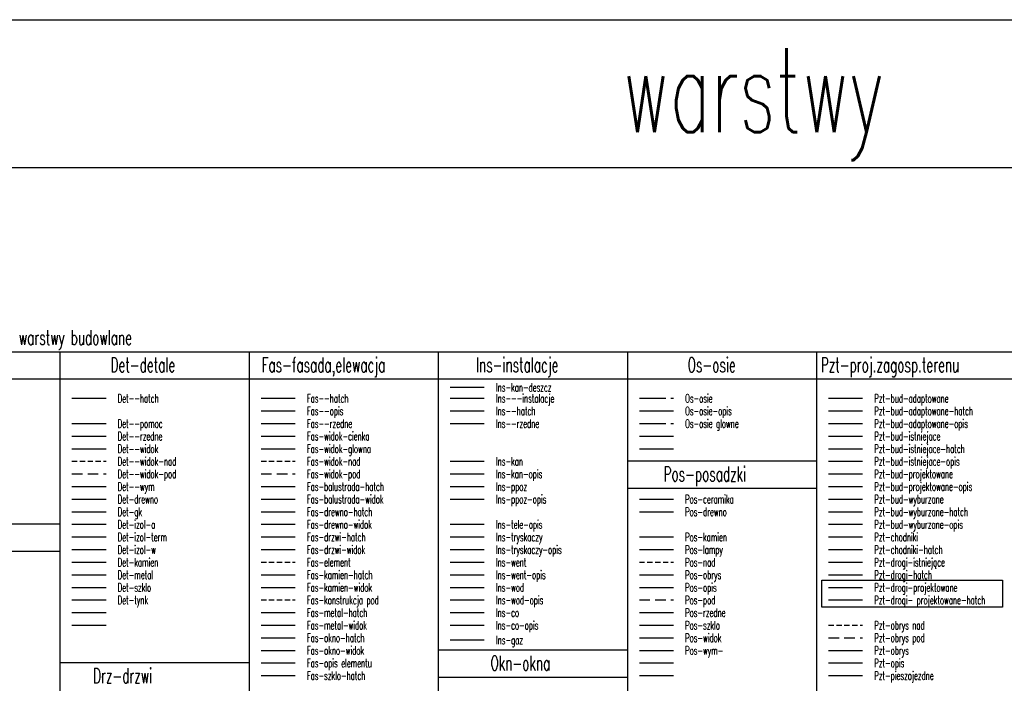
# Model space of a CAD drawing. Extents: x 41755 to 123924, y -112333 to 86187.
# Tile 151 of 256: x 50139 to 52481, y 979 to 2558. Entities that reach past the tile are written whole.
import ezdxf

# ---------------------------------------------------------------- set-up
doc = ezdxf.new("R2010")
doc.units = 0
doc.header["$LTSCALE"] = 50
for name, pattern in [('CENTER', [2, 1.25, -0.25, 0.25, -0.25]), ('DASHED', [0.75, 0.5, -0.25]), ('DASHED2', [0.375, 0.25, -0.125])]:
    doc.linetypes.add(name, pattern=pattern)
doc.layers.get('0').update_dxf_attribs({"color": 101, "linetype": 'CONTINUOUS'})
for name, color, linetype in [('Det--hatch', 8, 'CONTINUOUS'), ('Det--pomoc', 222, 'CONTINUOUS'), ('Det--rzedne', 52, 'CONTINUOUS'), ('Det--widok', 8, 'CONTINUOUS'), ('Det--widok-nad', 5, 'DASHED2'), ('Det--widok-pod', 5, 'DASHED'), ('Det--wym-', 8, 'CONTINUOUS'), ('Det-drewno', 22, 'CONTINUOUS'), ('Det-gk', 130, 'CONTINUOUS'), ('Det-izol-a', 151, 'CONTINUOUS'), ('Det-izol-term', 151, 'CONTINUOUS'), ('Det-izol-w', 144, 'CONTINUOUS'), ('Det-kamien', 31, 'CONTINUOUS'), ('Det-metal', 141, 'CONTINUOUS'), ('Det-szklo', 134, 'CONTINUOUS'), ('Det-tynk', 7, 'CONTINUOUS'), ('Fas--hatch', 8, 'CONTINUOUS'), ('Fas--opis', 41, 'CONTINUOUS'), ('Fas--rzedne', 52, 'CONTINUOUS'), ('Fas--widok-cienka', 9, 'CONTINUOUS'), ('Fas--widok-glowna', 7, 'CONTINUOUS'), ('Fas--widok-nad', 5, 'DASHED2'), ('Fas--widok-pod', 5, 'DASHED'), ('Fas-balustrada-hatch', 254, 'CONTINUOUS'), ('Fas-balustrada-widok', 114, 'CONTINUOUS'), ('Fas-drewno-hatch', 22, 'CONTINUOUS'), ('Fas-drewno-widok', 8, 'CONTINUOUS'), ('Fas-drzwi-hatch', 253, 'CONTINUOUS'), ('Fas-drzwi-widok', 8, 'CONTINUOUS'), ('Fas-element', 135, 'DASHED2'), ('Fas-kamien-hatch', 31, 'CONTINUOUS'), ('Fas-kamien-widok', 8, 'CONTINUOUS'), ('Fas-konstrukcja pod', 5, 'DASHED2'), ('Fas-metal-hatch', 253, 'CONTINUOUS'), ('Fas-metal-widok', 8, 'CONTINUOUS'), ('Fas-okno-hatch', 251, 'CONTINUOUS'), ('Fas-okno-widok', 8, 'CONTINUOUS'), ('Fas-opis elementu', 41, 'CONTINUOUS'), ('Fas-szklo-hatch', 252, 'CONTINUOUS'), ('Ins---instalacje', 8, 'CONTINUOUS'), ('Ins--hatch', 8, 'CONTINUOUS'), ('Ins--rzedne', 52, 'CONTINUOUS'), ('Ins-co', 2, 'CONTINUOUS'), ('Ins-co-opis', 2, 'CONTINUOUS'), ('ins-gaz', 50, 'CONTINUOUS'), ('Ins-kan', 54, 'CONTINUOUS'), ('ins-kan-deszcz', 132, 'CONTINUOUS'), ('Ins-kan-opis', 54, 'CONTINUOUS'), ('Ins-ppoz', 240, 'CONTINUOUS'), ('Ins-ppoz-opis', 240, 'CONTINUOUS'), ('Ins-tele-opis', 216, 'CONTINUOUS'), ('Ins-tryskaczy', 152, 'CONTINUOUS'), ('Ins-tryskaczy-opis', 155, 'CONTINUOUS'), ('Ins-went', 141, 'CONTINUOUS'), ('Ins-went-opis', 141, 'CONTINUOUS'), ('Ins-wod', 4, 'CONTINUOUS'), ('Ins-wod-opis', 155, 'CONTINUOUS'), ('Os-osie', 14, 'CENTER'), ('Os-osie glowne', 1, 'CENTER'), ('Os-osie-opis', 16, 'CONTINUOUS'), ('Pos-ceramika', 14, 'CONTINUOUS'), ('Pos-drewno', 22, 'CONTINUOUS'), ('Pos-kamien', 31, 'CONTINUOUS'), ('Pos-lampy', 35, 'CONTINUOUS'), ('Pos-nad', 21, 'DASHED2'), ('Pos-obrys', 11, 'CONTINUOUS'), ('Pos-opis', 125, 'CONTINUOUS'), ('Pos-pod', 21, 'DASHED'), ('Pos-rzedne', 122, 'CONTINUOUS'), ('Pos-szklo', 134, 'CONTINUOUS'), ('Pos-widok', 121, 'CONTINUOUS'), ('Pos-wym-', 8, 'CONTINUOUS'), ('Pzt-bud adaptowane', 5, 'CONTINUOUS'), ('Pzt-bud adaptowane-hatch', 8, 'CONTINUOUS'), ('Pzt-bud adaptowane-opis', 41, 'CONTINUOUS'), ('Pzt-bud istniejace', 1, 'CONTINUOUS'), ('Pzt-bud istniejace-hatch', 252, 'CONTINUOUS'), ('Pzt-bud istniejace-opis', 41, 'CONTINUOUS'), ('Pzt-bud projektowane', 5, 'CONTINUOUS'), ('Pzt-bud projektowane-opis', 41, 'CONTINUOUS'), ('Pzt-bud wyburzane', 2, 'CONTINUOUS'), ('Pzt-bud wyburzane-hatch', 8, 'CONTINUOUS'), ('Pzt-bud wyburzane-opis', 41, 'CONTINUOUS'), ('Pzt-chodniki', 8, 'CONTINUOUS'), ('Pzt-chodniki-hatch', 252, 'CONTINUOUS'), ('Pzt-drogi', 9, 'CONTINUOUS'), ('Pzt-drogi-hatch', 253, 'CONTINUOUS'), ('Pzt-obrys', 8, 'CONTINUOUS'), ('Pzt-obrys nad', 5, 'DASHED2'), ('Pzt-obrys pod', 44, 'DASHED'), ('Pzt-opis', 41, 'CONTINUOUS'), ('Pzt-pieszojezdne', 9, 'CONTINUOUS')]:
    doc.layers.add(name, color=color, linetype=linetype)
doc.styles.add('KA wymiar', font='romans.shx', dxfattribs={"width": 0.6})

msp = doc.modelspace()

# ---------------------------------------------------------------- linework, layer by layer
for p, q in [((41755.108, 2205.993), (54423.318, 2205.993)), ((49785.612, 1767.886), (54285.612, 1767.886)), ((50235.612, 373.178), (50235.612, 1767.886)), ((50685.612, 373.178), (50685.612, 1767.886)), ((51135.612, 373.178), (51135.612, 1767.886)), ((51585.612, 373.178), (51585.612, 1767.886)), ((52035.612, 373.178), (52035.612, 1767.886)), ((49785.612, 1702.886), (54285.612, 1702.886)), ((51613.318, 1566.969), (51694.316, 1566.969)), ((51613.318, 1536.969), (51694.316, 1536.969)), ((51585.612, 1507.886), (52035.612, 1507.886)), ((51585.612, 1442.886), (52035.612, 1442.886)), ((49785.612, 1357.886), (50235.612, 1357.886)), ((49785.612, 1292.886), (50235.612, 1292.886)), ((50263.318, 1146.969), (50344.316, 1146.969)), ((50263.318, 1116.969), (50344.316, 1116.969)), ((51135.612, 1057.886), (51585.612, 1057.886)), ((50235.612, 1027.886), (50685.612, 1027.886)), ((51613.318, 1026.969), (51694.316, 1026.969)), ((51135.612, 992.886), (51585.612, 992.886)), ((51613.318, 996.969), (51694.316, 996.969))]:
    msp.add_line(p, q)
msp.add_lwpolyline([(41755.108, 2558.048), (54423.318, 2558.048), (54423.318, -3589.987), (41755.108, -3589.987)], close=True)
at = {"layer": 'Det--hatch'}
msp.add_line((50263.318, 1656.969), (50344.316, 1656.969), dxfattribs=at)
at = {"layer": 'Det--pomoc'}
msp.add_line((50263.318, 1596.969), (50344.316, 1596.969), dxfattribs=at)
at = {"layer": 'Det--rzedne'}
msp.add_line((50263.318, 1566.969), (50344.316, 1566.969), dxfattribs=at)
at = {"layer": 'Det--widok'}
msp.add_line((50263.318, 1536.969), (50344.316, 1536.969), dxfattribs=at)
at = {"layer": 'Det--widok-nad'}
msp.add_line((50263.318, 1506.969), (50344.316, 1506.969), dxfattribs=at)
at = {"layer": 'Det--widok-pod'}
msp.add_line((50263.318, 1476.969), (50344.316, 1476.969), dxfattribs=at)
at = {"layer": 'Det--wym-'}
msp.add_line((50263.318, 1446.969), (50344.316, 1446.969), dxfattribs=at)
at = {"layer": 'Det-drewno'}
msp.add_line((50263.318, 1416.969), (50344.316, 1416.969), dxfattribs=at)
at = {"layer": 'Det-gk'}
msp.add_line((50263.318, 1386.969), (50344.316, 1386.969), dxfattribs=at)
at = {"layer": 'Det-izol-a'}
msp.add_line((50263.318, 1356.969), (50344.316, 1356.969), dxfattribs=at)
at = {"layer": 'Det-izol-term'}
msp.add_line((50263.318, 1326.969), (50344.316, 1326.969), dxfattribs=at)
at = {"layer": 'Det-izol-w'}
msp.add_line((50263.318, 1296.969), (50344.316, 1296.969), dxfattribs=at)
at = {"layer": 'Det-kamien'}
msp.add_line((50263.318, 1266.969), (50344.316, 1266.969), dxfattribs=at)
at = {"layer": 'Det-metal'}
msp.add_line((50263.318, 1236.969), (50344.316, 1236.969), dxfattribs=at)
at = {"layer": 'Det-szklo'}
msp.add_line((50263.318, 1206.969), (50344.316, 1206.969), dxfattribs=at)
at = {"layer": 'Det-tynk'}
msp.add_line((50263.318, 1176.969), (50344.316, 1176.969), dxfattribs=at)
at = {"layer": 'Fas--hatch'}
msp.add_line((50713.318, 1656.969), (50794.316, 1656.969), dxfattribs=at)
at = {"layer": 'Fas--opis'}
msp.add_line((50713.318, 1626.969), (50794.316, 1626.969), dxfattribs=at)
at = {"layer": 'Fas--rzedne'}
msp.add_line((50713.318, 1596.969), (50794.316, 1596.969), dxfattribs=at)
at = {"layer": 'Fas--widok-cienka'}
msp.add_line((50713.318, 1566.969), (50794.316, 1566.969), dxfattribs=at)
at = {"layer": 'Fas--widok-glowna'}
msp.add_line((50713.318, 1536.969), (50794.316, 1536.969), dxfattribs=at)
at = {"layer": 'Fas--widok-nad'}
msp.add_line((50713.318, 1506.969), (50794.316, 1506.969), dxfattribs=at)
at = {"layer": 'Fas--widok-pod'}
msp.add_line((50713.318, 1476.969), (50794.316, 1476.969), dxfattribs=at)
at = {"layer": 'Fas-balustrada-hatch'}
msp.add_line((50713.318, 1446.969), (50794.316, 1446.969), dxfattribs=at)
at = {"layer": 'Fas-balustrada-widok'}
msp.add_line((50713.318, 1416.969), (50794.316, 1416.969), dxfattribs=at)
at = {"layer": 'Fas-drewno-hatch'}
msp.add_line((50713.318, 1386.969), (50794.316, 1386.969), dxfattribs=at)
at = {"layer": 'Fas-drewno-widok'}
msp.add_line((50713.318, 1356.969), (50794.316, 1356.969), dxfattribs=at)
at = {"layer": 'Fas-drzwi-hatch'}
msp.add_line((50713.318, 1326.969), (50794.316, 1326.969), dxfattribs=at)
at = {"layer": 'Fas-drzwi-widok'}
msp.add_line((50713.318, 1296.969), (50794.316, 1296.969), dxfattribs=at)
at = {"layer": 'Fas-element'}
msp.add_line((50713.318, 1266.969), (50794.316, 1266.969), dxfattribs=at)
at = {"layer": 'Fas-kamien-hatch'}
msp.add_line((50713.318, 1236.969), (50794.316, 1236.969), dxfattribs=at)
at = {"layer": 'Fas-kamien-widok'}
msp.add_line((50713.318, 1206.969), (50794.316, 1206.969), dxfattribs=at)
at = {"layer": 'Fas-konstrukcja pod'}
msp.add_line((50713.318, 1176.969), (50794.316, 1176.969), dxfattribs=at)
at = {"layer": 'Fas-metal-hatch'}
msp.add_line((50713.318, 1146.969), (50794.316, 1146.969), dxfattribs=at)
at = {"layer": 'Fas-metal-widok'}
msp.add_line((50713.318, 1116.969), (50794.316, 1116.969), dxfattribs=at)
at = {"layer": 'Fas-okno-hatch'}
msp.add_line((50713.318, 1086.969), (50794.316, 1086.969), dxfattribs=at)
at = {"layer": 'Fas-okno-widok'}
msp.add_line((50713.318, 1056.969), (50794.316, 1056.969), dxfattribs=at)
at = {"layer": 'Fas-opis elementu'}
msp.add_line((50713.318, 1026.969), (50794.316, 1026.969), dxfattribs=at)
at = {"layer": 'Fas-szklo-hatch'}
msp.add_line((50713.318, 996.969), (50794.316, 996.969), dxfattribs=at)
at = {"layer": 'Ins---instalacje'}
msp.add_line((51163.318, 1656.969), (51244.316, 1656.969), dxfattribs=at)
at = {"layer": 'Ins--hatch'}
msp.add_line((51163.318, 1626.969), (51244.316, 1626.969), dxfattribs=at)
at = {"layer": 'Ins--rzedne'}
msp.add_line((51163.318, 1596.969), (51244.316, 1596.969), dxfattribs=at)
at = {"layer": 'Ins-co'}
msp.add_line((51163.318, 1146.969), (51244.316, 1146.969), dxfattribs=at)
at = {"layer": 'Ins-co-opis'}
msp.add_line((51163.318, 1116.969), (51244.316, 1116.969), dxfattribs=at)
at = {"layer": 'ins-gaz'}
msp.add_line((51163.318, 1081.738), (51244.316, 1081.738), dxfattribs=at)
at = {"layer": 'Ins-kan'}
msp.add_line((51163.318, 1506.969), (51244.316, 1506.969), dxfattribs=at)
at = {"layer": 'ins-kan-deszcz'}
msp.add_line((51163.318, 1683.143), (51244.316, 1683.143), dxfattribs=at)
at = {"layer": 'Ins-kan-opis'}
msp.add_line((51163.318, 1476.969), (51244.316, 1476.969), dxfattribs=at)
at = {"layer": 'Ins-ppoz'}
msp.add_line((51163.318, 1446.969), (51244.316, 1446.969), dxfattribs=at)
at = {"layer": 'Ins-ppoz-opis'}
msp.add_line((51163.318, 1416.969), (51244.316, 1416.969), dxfattribs=at)
at = {"layer": 'Ins-tele-opis'}
msp.add_line((51163.318, 1356.969), (51244.316, 1356.969), dxfattribs=at)
at = {"layer": 'Ins-tryskaczy'}
msp.add_line((51163.318, 1326.969), (51244.316, 1326.969), dxfattribs=at)
at = {"layer": 'Ins-tryskaczy-opis'}
msp.add_line((51163.318, 1296.969), (51244.316, 1296.969), dxfattribs=at)
at = {"layer": 'Ins-went'}
msp.add_line((51163.318, 1266.969), (51244.316, 1266.969), dxfattribs=at)
at = {"layer": 'Ins-went-opis'}
msp.add_line((51163.318, 1236.969), (51244.316, 1236.969), dxfattribs=at)
at = {"layer": 'Ins-wod'}
msp.add_line((51163.318, 1206.969), (51244.316, 1206.969), dxfattribs=at)
at = {"layer": 'Ins-wod-opis'}
msp.add_line((51163.318, 1176.969), (51244.316, 1176.969), dxfattribs=at)
at = {"layer": 'Os-osie'}
msp.add_line((51613.318, 1656.969), (51694.316, 1656.969), dxfattribs=at)
at = {"layer": 'Os-osie glowne'}
msp.add_line((51613.318, 1596.969), (51694.316, 1596.969), dxfattribs=at)
at = {"layer": 'Os-osie-opis'}
msp.add_line((51613.318, 1626.969), (51694.316, 1626.969), dxfattribs=at)
at = {"layer": 'Pos-ceramika'}
msp.add_line((51613.318, 1416.969), (51694.316, 1416.969), dxfattribs=at)
at = {"layer": 'Pos-drewno'}
msp.add_line((51613.318, 1386.969), (51694.316, 1386.969), dxfattribs=at)
at = {"layer": 'Pos-kamien'}
msp.add_line((51613.318, 1326.969), (51694.316, 1326.969), dxfattribs=at)
at = {"layer": 'Pos-lampy'}
msp.add_line((51613.318, 1296.969), (51694.316, 1296.969), dxfattribs=at)
at = {"layer": 'Pos-nad'}
msp.add_line((51613.318, 1266.969), (51694.316, 1266.969), dxfattribs=at)
at = {"layer": 'Pos-obrys'}
msp.add_line((51613.318, 1236.969), (51694.316, 1236.969), dxfattribs=at)
at = {"layer": 'Pos-opis'}
msp.add_line((51613.318, 1206.969), (51694.316, 1206.969), dxfattribs=at)
at = {"layer": 'Pos-pod'}
msp.add_line((51613.318, 1176.969), (51694.316, 1176.969), dxfattribs=at)
at = {"layer": 'Pos-rzedne'}
msp.add_line((51613.318, 1146.969), (51694.316, 1146.969), dxfattribs=at)
at = {"layer": 'Pos-szklo'}
msp.add_line((51613.318, 1116.969), (51694.316, 1116.969), dxfattribs=at)
at = {"layer": 'Pos-widok'}
msp.add_line((51613.318, 1086.969), (51694.316, 1086.969), dxfattribs=at)
at = {"layer": 'Pos-wym-'}
msp.add_line((51613.318, 1056.969), (51694.316, 1056.969), dxfattribs=at)
at = {"layer": 'Pzt-bud adaptowane'}
msp.add_line((52063.318, 1656.969), (52144.316, 1656.969), dxfattribs=at)
at = {"layer": 'Pzt-bud adaptowane-hatch'}
msp.add_line((52063.318, 1626.969), (52144.316, 1626.969), dxfattribs=at)
at = {"layer": 'Pzt-bud adaptowane-opis'}
msp.add_line((52063.318, 1596.969), (52144.316, 1596.969), dxfattribs=at)
at = {"layer": 'Pzt-bud istniejace'}
msp.add_line((52063.318, 1566.969), (52144.316, 1566.969), dxfattribs=at)
at = {"layer": 'Pzt-bud istniejace-hatch'}
msp.add_line((52063.318, 1536.969), (52144.316, 1536.969), dxfattribs=at)
at = {"layer": 'Pzt-bud istniejace-opis'}
msp.add_line((52063.318, 1506.969), (52144.316, 1506.969), dxfattribs=at)
at = {"layer": 'Pzt-bud projektowane'}
msp.add_line((52063.318, 1476.969), (52144.316, 1476.969), dxfattribs=at)
at = {"layer": 'Pzt-bud projektowane-opis'}
msp.add_line((52063.318, 1446.969), (52144.316, 1446.969), dxfattribs=at)
at = {"layer": 'Pzt-bud wyburzane'}
msp.add_line((52063.318, 1416.969), (52144.316, 1416.969), dxfattribs=at)
at = {"layer": 'Pzt-bud wyburzane-hatch'}
msp.add_line((52063.318, 1386.969), (52144.316, 1386.969), dxfattribs=at)
at = {"layer": 'Pzt-bud wyburzane-opis'}
msp.add_line((52063.318, 1356.969), (52144.316, 1356.969), dxfattribs=at)
at = {"layer": 'Pzt-chodniki'}
msp.add_line((52063.318, 1326.969), (52144.316, 1326.969), dxfattribs=at)
at = {"layer": 'Pzt-chodniki-hatch'}
msp.add_line((52063.318, 1296.969), (52144.316, 1296.969), dxfattribs=at)
at = {"layer": 'Pzt-drogi'}
msp.add_line((52063.318, 1266.969), (52144.316, 1266.969), dxfattribs=at)
at = {"layer": 'Pzt-drogi', "color": 211}
msp.add_line((52063.318, 1206.969), (52144.316, 1206.969), dxfattribs=at)
msp.add_lwpolyline([(52047.35, 1223.928), (52477.326, 1223.928), (52477.326, 1159.496), (52047.35, 1159.496)], close=True, dxfattribs=at)
at = {"layer": 'Pzt-drogi-hatch'}
msp.add_line((52063.318, 1236.969), (52144.316, 1236.969), dxfattribs=at)
at = {"layer": 'Pzt-drogi-hatch', "color": 251}
msp.add_line((52063.318, 1176.969), (52144.316, 1176.969), dxfattribs=at)
at = {"layer": 'Pzt-obrys'}
msp.add_line((52063.318, 1056.969), (52144.316, 1056.969), dxfattribs=at)
at = {"layer": 'Pzt-obrys nad'}
msp.add_line((52063.318, 1116.969), (52144.316, 1116.969), dxfattribs=at)
at = {"layer": 'Pzt-obrys pod'}
msp.add_line((52063.318, 1086.969), (52144.316, 1086.969), dxfattribs=at)
at = {"layer": 'Pzt-opis'}
msp.add_line((52063.318, 1026.969), (52144.316, 1026.969), dxfattribs=at)
at = {"layer": 'Pzt-pieszojezdne'}
msp.add_line((52063.318, 996.969), (52144.316, 996.969), dxfattribs=at)

# ---------------------------------------------------------------- texts
at = {"style": 'KA wymiar', "width": 0.6}
for s, height, p in [('warstwy', 200, (51572.411, 2290.428)), ('KA-standard - warstwy budowlane', 35, (49902.894, 1784.198)), ('Det-detale', 35, (50355.072, 1719.198)), ('Fas-fasada,elewacja', 35, (50714.491, 1719.198)), ('Ins-instalacje', 35, (51224.471, 1719.198)), ('Os-osie', 35, (51728.108, 1719.198)), ('Pzt-proj.zagosp.terenu', 35, (52044.973, 1719.198)), ('Pos-posadzki', 35, (51670.763, 1459.198)), ('Okn-okna', 35, (51259.048, 1009.198)), ('Drz-drzwi', 35, (50313.685, 979.198))]:
    msp.add_text(s, height=height, dxfattribs=at).set_placement(p)
at = {"layer": 'Det--hatch', "style": 'KA wymiar', "width": 0.6}
msp.add_text('Det--hatch', height=20, dxfattribs=at).set_placement((50372.089, 1646.758))
at = {"layer": 'Det--pomoc', "style": 'KA wymiar', "width": 0.6}
msp.add_text('Det--pomoc', height=20, dxfattribs=at).set_placement((50372.089, 1586.758))
at = {"layer": 'Det--rzedne', "style": 'KA wymiar', "width": 0.6}
msp.add_text('Det--rzedne', height=20, dxfattribs=at).set_placement((50372.089, 1556.758))
at = {"layer": 'Det--widok', "style": 'KA wymiar', "width": 0.6}
msp.add_text('Det--widok', height=20, dxfattribs=at).set_placement((50372.089, 1526.758))
at = {"layer": 'Det--widok-nad', "style": 'KA wymiar', "width": 0.6}
msp.add_text('Det--widok-nad', height=20, dxfattribs=at).set_placement((50372.089, 1496.758))
at = {"layer": 'Det--widok-pod', "style": 'KA wymiar', "width": 0.6}
msp.add_text('Det--widok-pod', height=20, dxfattribs=at).set_placement((50372.089, 1466.758))
at = {"layer": 'Det--wym-', "style": 'KA wymiar', "width": 0.6}
msp.add_text('Det--wym', height=20, dxfattribs=at).set_placement((50372.089, 1436.758))
at = {"layer": 'Det-drewno', "style": 'KA wymiar', "width": 0.6}
msp.add_text('Det-drewno', height=20, dxfattribs=at).set_placement((50372.089, 1406.758))
at = {"layer": 'Det-gk', "style": 'KA wymiar', "width": 0.6}
msp.add_text('Det-gk', height=20, dxfattribs=at).set_placement((50372.089, 1376.758))
at = {"layer": 'Det-izol-a', "style": 'KA wymiar', "width": 0.6}
msp.add_text('Det-izol-a', height=20, dxfattribs=at).set_placement((50372.089, 1346.758))
at = {"layer": 'Det-izol-term', "style": 'KA wymiar', "width": 0.6}
msp.add_text('Det-izol-term', height=20, dxfattribs=at).set_placement((50372.089, 1316.758))
at = {"layer": 'Det-izol-w', "style": 'KA wymiar', "width": 0.6}
msp.add_text('Det-izol-w', height=20, dxfattribs=at).set_placement((50372.089, 1286.758))
at = {"layer": 'Det-kamien', "style": 'KA wymiar', "width": 0.6}
msp.add_text('Det-kamien', height=20, dxfattribs=at).set_placement((50372.089, 1256.758))
at = {"layer": 'Det-metal', "style": 'KA wymiar', "width": 0.6}
msp.add_text('Det-metal', height=20, dxfattribs=at).set_placement((50372.089, 1226.758))
at = {"layer": 'Det-szklo', "style": 'KA wymiar', "width": 0.6}
msp.add_text('Det-szklo', height=20, dxfattribs=at).set_placement((50372.089, 1196.758))
at = {"layer": 'Det-tynk', "style": 'KA wymiar', "width": 0.6}
msp.add_text('Det-tynk', height=20, dxfattribs=at).set_placement((50372.089, 1166.758))
at = {"layer": 'Fas--hatch', "style": 'KA wymiar', "width": 0.6}
msp.add_text('Fas--hatch', height=20, dxfattribs=at).set_placement((50822.089, 1646.758))
at = {"layer": 'Fas--opis', "style": 'KA wymiar', "width": 0.6}
msp.add_text('Fas--opis', height=20, dxfattribs=at).set_placement((50822.089, 1616.758))
at = {"layer": 'Fas--rzedne', "style": 'KA wymiar', "width": 0.6}
msp.add_text('Fas--rzedne', height=20, dxfattribs=at).set_placement((50822.089, 1586.758))
at = {"layer": 'Fas--widok-cienka', "style": 'KA wymiar', "width": 0.6}
msp.add_text('Fas-widok-cienka', height=20, dxfattribs=at).set_placement((50822.089, 1556.758))
at = {"layer": 'Fas--widok-glowna', "style": 'KA wymiar', "width": 0.6}
msp.add_text('Fas-widok-glowna', height=20, dxfattribs=at).set_placement((50822.089, 1526.758))
at = {"layer": 'Fas--widok-nad', "style": 'KA wymiar', "width": 0.6}
msp.add_text('Fas-widok-nad', height=20, dxfattribs=at).set_placement((50822.089, 1496.758))
at = {"layer": 'Fas--widok-pod', "style": 'KA wymiar', "width": 0.6}
msp.add_text('Fas-widok-pod', height=20, dxfattribs=at).set_placement((50822.089, 1466.758))
at = {"layer": 'Fas-balustrada-hatch', "style": 'KA wymiar', "width": 0.6}
msp.add_text('Fas-balustrada-hatch', height=20, dxfattribs=at).set_placement((50822.089, 1436.758))
at = {"layer": 'Fas-balustrada-widok', "style": 'KA wymiar', "width": 0.6}
msp.add_text('Fas-balustrada-widok', height=20, dxfattribs=at).set_placement((50822.089, 1406.758))
at = {"layer": 'Fas-drewno-hatch', "style": 'KA wymiar', "width": 0.6}
msp.add_text('Fas-drewno-hatch', height=20, dxfattribs=at).set_placement((50822.089, 1376.758))
at = {"layer": 'Fas-drewno-widok', "style": 'KA wymiar', "width": 0.6}
msp.add_text('Fas-drewno-widok', height=20, dxfattribs=at).set_placement((50822.089, 1346.758))
at = {"layer": 'Fas-drzwi-hatch', "style": 'KA wymiar', "width": 0.6}
msp.add_text('Fas-drzwi-hatch', height=20, dxfattribs=at).set_placement((50822.089, 1316.758))
at = {"layer": 'Fas-drzwi-widok', "style": 'KA wymiar', "width": 0.6}
msp.add_text('Fas-drzwi-widok', height=20, dxfattribs=at).set_placement((50822.089, 1286.758))
at = {"layer": 'Fas-element', "style": 'KA wymiar', "width": 0.6}
msp.add_text('Fas-element', height=20, dxfattribs=at).set_placement((50822.089, 1256.758))
at = {"layer": 'Fas-kamien-hatch', "style": 'KA wymiar', "width": 0.6}
msp.add_text('Fas-kamien-hatch', height=20, dxfattribs=at).set_placement((50822.089, 1226.758))
at = {"layer": 'Fas-kamien-widok', "style": 'KA wymiar', "width": 0.6}
msp.add_text('Fas-kamien-widok', height=20, dxfattribs=at).set_placement((50822.089, 1196.758))
at = {"layer": 'Fas-konstrukcja pod', "style": 'KA wymiar', "width": 0.6}
msp.add_text('Fas-konstrukcja pod', height=20, dxfattribs=at).set_placement((50822.089, 1166.758))
at = {"layer": 'Fas-metal-hatch', "style": 'KA wymiar', "width": 0.6}
msp.add_text('Fas-metal-hatch', height=20, dxfattribs=at).set_placement((50822.089, 1136.758))
at = {"layer": 'Fas-metal-widok', "style": 'KA wymiar', "width": 0.6}
msp.add_text('Fas-metal-widok', height=20, dxfattribs=at).set_placement((50822.089, 1106.758))
at = {"layer": 'Fas-okno-hatch', "style": 'KA wymiar', "width": 0.6}
msp.add_text('Fas-okno-hatch', height=20, dxfattribs=at).set_placement((50822.089, 1076.758))
at = {"layer": 'Fas-okno-widok', "style": 'KA wymiar', "width": 0.6}
msp.add_text('Fas-okno-widok', height=20, dxfattribs=at).set_placement((50822.089, 1046.758))
at = {"layer": 'Fas-opis elementu', "style": 'KA wymiar', "width": 0.6}
msp.add_text('Fas-opis elementu', height=20, dxfattribs=at).set_placement((50822.089, 1016.758))
at = {"layer": 'Fas-szklo-hatch', "style": 'KA wymiar', "width": 0.6}
msp.add_text('Fas-szklo-hatch', height=20, dxfattribs=at).set_placement((50822.089, 986.758))
at = {"layer": 'Ins---instalacje', "style": 'KA wymiar', "width": 0.6}
msp.add_text('Ins---instalacje', height=20, dxfattribs=at).set_placement((51272.089, 1646.758))
at = {"layer": 'Ins--hatch', "style": 'KA wymiar', "width": 0.6}
msp.add_text('Ins--hatch', height=20, dxfattribs=at).set_placement((51272.089, 1616.758))
at = {"layer": 'Ins--rzedne', "style": 'KA wymiar', "width": 0.6}
msp.add_text('Ins--rzedne', height=20, dxfattribs=at).set_placement((51272.089, 1586.758))
at = {"layer": 'Ins-co', "style": 'KA wymiar', "width": 0.6}
msp.add_text('Ins-co', height=20, dxfattribs=at).set_placement((51272.089, 1136.758))
at = {"layer": 'Ins-co-opis', "style": 'KA wymiar', "width": 0.6}
msp.add_text('Ins-co-opis', height=20, dxfattribs=at).set_placement((51272.089, 1106.758))
at = {"layer": 'ins-gaz', "style": 'KA wymiar', "width": 0.6}
msp.add_text('Ins-gaz', height=20, dxfattribs=at).set_placement((51272.089, 1071.527))
at = {"layer": 'Ins-kan', "style": 'KA wymiar', "width": 0.6}
msp.add_text('Ins-kan', height=20, dxfattribs=at).set_placement((51272.089, 1496.758))
at = {"layer": 'ins-kan-deszcz', "style": 'KA wymiar', "width": 0.6}
msp.add_text('Ins-kan-deszcz', height=20, dxfattribs=at).set_placement((51272.089, 1672.932))
at = {"layer": 'Ins-kan-opis', "style": 'KA wymiar', "width": 0.6}
msp.add_text('Ins-kan-opis', height=20, dxfattribs=at).set_placement((51272.089, 1466.758))
at = {"layer": 'Ins-ppoz', "style": 'KA wymiar', "width": 0.6}
msp.add_text('Ins-ppoz', height=20, dxfattribs=at).set_placement((51272.089, 1436.758))
at = {"layer": 'Ins-ppoz-opis', "style": 'KA wymiar', "width": 0.6}
msp.add_text('Ins-ppoz-opis', height=20, dxfattribs=at).set_placement((51272.089, 1406.758))
at = {"layer": 'Ins-tele-opis', "style": 'KA wymiar', "width": 0.6}
msp.add_text('Ins-tele-opis', height=20, dxfattribs=at).set_placement((51272.089, 1346.758))
at = {"layer": 'Ins-tryskaczy', "style": 'KA wymiar', "width": 0.6}
msp.add_text('Ins-tryskaczy', height=20, dxfattribs=at).set_placement((51272.089, 1316.758))
at = {"layer": 'Ins-tryskaczy-opis', "style": 'KA wymiar', "width": 0.6}
msp.add_text('Ins-tryskaczy-opis', height=20, dxfattribs=at).set_placement((51272.089, 1286.758))
at = {"layer": 'Ins-went', "style": 'KA wymiar', "width": 0.6}
msp.add_text('Ins-went', height=20, dxfattribs=at).set_placement((51272.089, 1256.758))
at = {"layer": 'Ins-went-opis', "style": 'KA wymiar', "width": 0.6}
msp.add_text('Ins-went-opis', height=20, dxfattribs=at).set_placement((51272.089, 1226.758))
at = {"layer": 'Ins-wod', "style": 'KA wymiar', "width": 0.6}
msp.add_text('Ins-wod', height=20, dxfattribs=at).set_placement((51272.089, 1196.758))
at = {"layer": 'Ins-wod-opis', "style": 'KA wymiar', "width": 0.6}
msp.add_text('Ins-wod-opis', height=20, dxfattribs=at).set_placement((51272.089, 1166.758))
at = {"layer": 'Os-osie', "style": 'KA wymiar', "width": 0.6}
msp.add_text('Os-osie', height=20, dxfattribs=at).set_placement((51722.089, 1646.758))
at = {"layer": 'Os-osie glowne', "style": 'KA wymiar', "width": 0.6}
msp.add_text('Os-osie glowne', height=20, dxfattribs=at).set_placement((51722.089, 1586.758))
at = {"layer": 'Os-osie-opis', "style": 'KA wymiar', "width": 0.6}
msp.add_text('Os-osie-opis', height=20, dxfattribs=at).set_placement((51722.089, 1616.758))
at = {"layer": 'Pos-ceramika', "style": 'KA wymiar', "width": 0.6}
msp.add_text('Pos-ceramika', height=20, dxfattribs=at).set_placement((51722.089, 1406.758))
at = {"layer": 'Pos-drewno', "style": 'KA wymiar', "width": 0.6}
msp.add_text('Pos-drewno', height=20, dxfattribs=at).set_placement((51722.089, 1376.758))
at = {"layer": 'Pos-kamien', "style": 'KA wymiar', "width": 0.6}
msp.add_text('Pos-kamien', height=20, dxfattribs=at).set_placement((51722.089, 1316.758))
at = {"layer": 'Pos-lampy', "style": 'KA wymiar', "width": 0.6}
msp.add_text('Pos-lampy', height=20, dxfattribs=at).set_placement((51722.089, 1286.758))
at = {"layer": 'Pos-nad', "style": 'KA wymiar', "width": 0.6}
msp.add_text('Pos-nad', height=20, dxfattribs=at).set_placement((51722.089, 1256.758))
at = {"layer": 'Pos-obrys', "style": 'KA wymiar', "width": 0.6}
msp.add_text('Pos-obrys', height=20, dxfattribs=at).set_placement((51722.089, 1226.758))
at = {"layer": 'Pos-opis', "style": 'KA wymiar', "width": 0.6}
msp.add_text('Pos-opis', height=20, dxfattribs=at).set_placement((51722.089, 1196.758))
at = {"layer": 'Pos-pod', "style": 'KA wymiar', "width": 0.6}
msp.add_text('Pos-pod', height=20, dxfattribs=at).set_placement((51722.089, 1166.758))
at = {"layer": 'Pos-rzedne', "style": 'KA wymiar', "width": 0.6}
msp.add_text('Pos-rzedne', height=20, dxfattribs=at).set_placement((51722.089, 1136.758))
at = {"layer": 'Pos-szklo', "style": 'KA wymiar', "width": 0.6}
msp.add_text('Pos-szklo', height=20, dxfattribs=at).set_placement((51722.089, 1106.758))
at = {"layer": 'Pos-widok', "style": 'KA wymiar', "width": 0.6}
msp.add_text('Pos-widok', height=20, dxfattribs=at).set_placement((51722.089, 1076.758))
at = {"layer": 'Pos-wym-', "style": 'KA wymiar', "width": 0.6}
msp.add_text('Pos-wym-', height=20, dxfattribs=at).set_placement((51722.089, 1046.758))
at = {"layer": 'Pzt-bud adaptowane', "style": 'KA wymiar', "width": 0.6}
msp.add_text('Pzt-bud-adaptowane', height=20, dxfattribs=at).set_placement((52172.089, 1646.758))
at = {"layer": 'Pzt-bud adaptowane-hatch', "style": 'KA wymiar', "width": 0.6}
msp.add_text('Pzt-bud-adaptowane-hatch', height=20, dxfattribs=at).set_placement((52172.089, 1616.758))
at = {"layer": 'Pzt-bud adaptowane-opis', "style": 'KA wymiar', "width": 0.6}
msp.add_text('Pzt-bud-adaptowane-opis', height=20, dxfattribs=at).set_placement((52172.089, 1586.758))
at = {"layer": 'Pzt-bud istniejace', "style": 'KA wymiar', "width": 0.6}
msp.add_text('Pzt-bud-istniejace', height=20, dxfattribs=at).set_placement((52172.089, 1556.758))
at = {"layer": 'Pzt-bud istniejace-hatch', "style": 'KA wymiar', "width": 0.6}
msp.add_text('Pzt-bud-istniejace-hatch', height=20, dxfattribs=at).set_placement((52172.089, 1526.758))
at = {"layer": 'Pzt-bud istniejace-opis', "style": 'KA wymiar', "width": 0.6}
msp.add_text('Pzt-bud-istniejace-opis', height=20, dxfattribs=at).set_placement((52172.089, 1496.758))
at = {"layer": 'Pzt-bud projektowane', "style": 'KA wymiar', "width": 0.6}
msp.add_text('Pzt-bud-projektowane', height=20, dxfattribs=at).set_placement((52172.089, 1466.758))
at = {"layer": 'Pzt-bud projektowane-opis', "style": 'KA wymiar', "width": 0.6}
msp.add_text('Pzt-bud-projektowane-opis', height=20, dxfattribs=at).set_placement((52172.089, 1436.758))
at = {"layer": 'Pzt-bud wyburzane', "style": 'KA wymiar', "width": 0.6}
msp.add_text('Pzt-bud-wyburzane', height=20, dxfattribs=at).set_placement((52172.089, 1406.758))
at = {"layer": 'Pzt-bud wyburzane-hatch', "style": 'KA wymiar', "width": 0.6}
msp.add_text('Pzt-bud-wyburzane-hatch', height=20, dxfattribs=at).set_placement((52172.089, 1376.758))
at = {"layer": 'Pzt-bud wyburzane-opis', "style": 'KA wymiar', "width": 0.6}
msp.add_text('Pzt-bud-wyburzane-opis', height=20, dxfattribs=at).set_placement((52172.089, 1346.758))
at = {"layer": 'Pzt-chodniki', "style": 'KA wymiar', "width": 0.6}
msp.add_text('Pzt-chodniki', height=20, dxfattribs=at).set_placement((52172.089, 1316.758))
at = {"layer": 'Pzt-chodniki-hatch', "style": 'KA wymiar', "width": 0.6}
msp.add_text('Pzt-chodniki-hatch', height=20, dxfattribs=at).set_placement((52172.089, 1286.758))
at = {"layer": 'Pzt-drogi', "style": 'KA wymiar', "width": 0.6}
msp.add_text('Pzt-drogi-istniejące', height=20, dxfattribs=at).set_placement((52172.089, 1256.758))
at = {"layer": 'Pzt-drogi', "color": 211, "style": 'KA wymiar', "width": 0.6}
msp.add_text('Pzt-drogi-projektowane', height=20, dxfattribs=at).set_placement((52172.089, 1196.758))
at = {"layer": 'Pzt-drogi-hatch', "style": 'KA wymiar', "width": 0.6}
msp.add_text('Pzt-drogi-hatch', height=20, dxfattribs=at).set_placement((52172.089, 1226.758))
at = {"layer": 'Pzt-drogi-hatch', "color": 251, "style": 'KA wymiar', "width": 0.6}
msp.add_text('Pzt-drogi- projektowane-hatch', height=20, dxfattribs=at).set_placement((52172.089, 1166.758))
at = {"layer": 'Pzt-obrys', "style": 'KA wymiar', "width": 0.6}
msp.add_text('Pzt-obrys', height=20, dxfattribs=at).set_placement((52172.089, 1046.758))
at = {"layer": 'Pzt-obrys nad', "style": 'KA wymiar', "width": 0.6}
msp.add_text('Pzt-obrys nad', height=20, dxfattribs=at).set_placement((52172.089, 1106.758))
at = {"layer": 'Pzt-obrys pod', "style": 'KA wymiar', "width": 0.6}
msp.add_text('Pzt-obrys pod', height=20, dxfattribs=at).set_placement((52172.089, 1076.758))
at = {"layer": 'Pzt-opis', "style": 'KA wymiar', "width": 0.6}
msp.add_text('Pzt-opis', height=20, dxfattribs=at).set_placement((52172.089, 1016.758))
at = {"layer": 'Pzt-pieszojezdne', "style": 'KA wymiar', "width": 0.6}
msp.add_text('Pzt-pieszojezdne', height=20, dxfattribs=at).set_placement((52172.089, 986.758))

doc.saveas('drawing.dxf')
